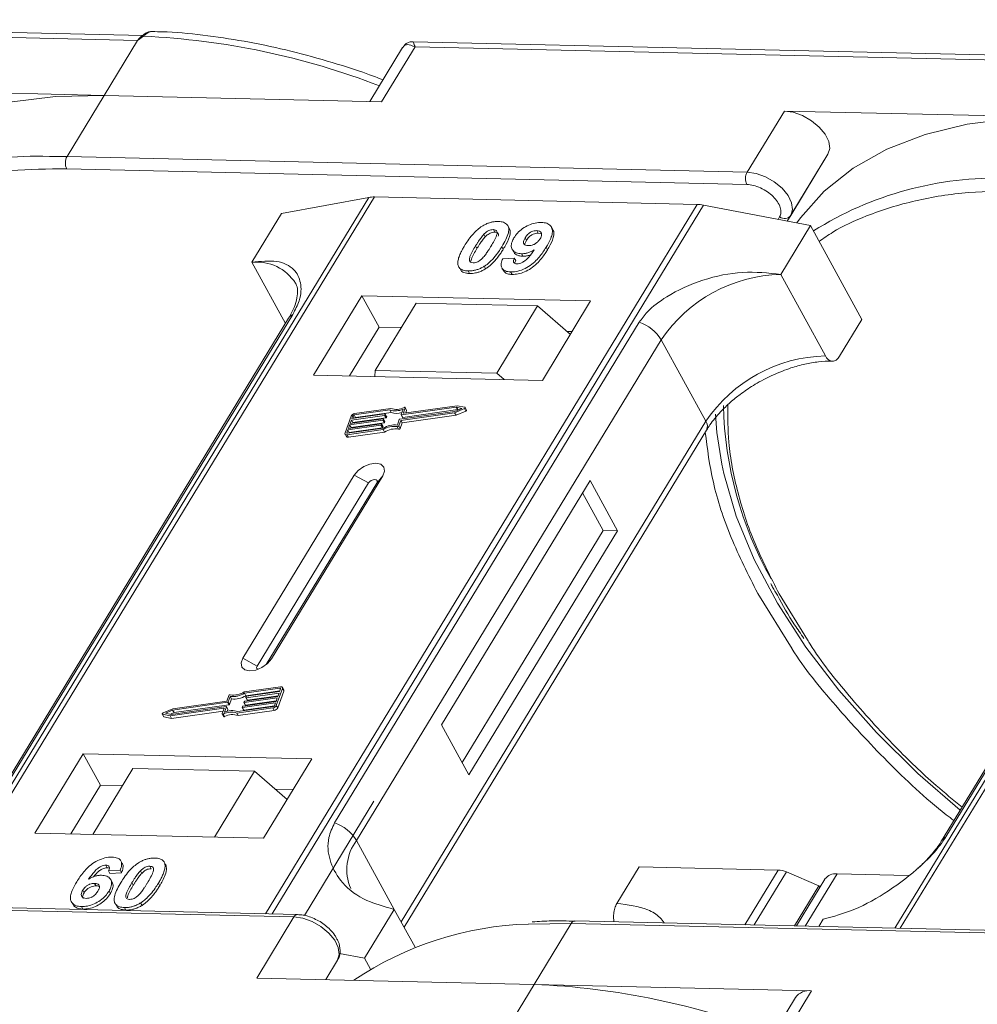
# Model space of a CAD drawing. Header units: millimetres. Extents: x -855 to 619, y 109 to 1142.
# Tile 58 of 74: x 212 to 261, y 923 to 972. Entities that reach past the tile are written whole.
import ezdxf

# ---------------------------------------------------------------- set-up
doc = ezdxf.new("R2010")
doc.units = ezdxf.units.MM

msp = doc.modelspace()

# ---------------------------------------------------------------- linework, layer by layer
at = {"color": 7, "linetype": 'Continuous', "lineweight": 15}
for p, q in [((218.604, 971.456), (184.067, 972.249)), ((184.164, 971.989), (218.347, 971.204)), ((218.347, 971.204), (216.667, 968.442)), ((218.646, 971.415), (218.347, 971.204)), ((266.73, 970.352), (232.194, 971.144)), ((231.665, 970.847), (230.015, 968.136)), ((230.61, 968.122), (232.291, 970.884)), ((232.291, 970.884), (266.474, 970.1)), ((216.667, 968.442), (202.723, 968.762)), ((214.799, 965.373), (216.667, 968.442)), ((216.667, 968.442), (230.61, 968.122)), ((250.85, 967.658), (248.982, 964.589)), ((264.793, 967.338), (250.85, 967.658)), ((214.799, 965.373), (213.912, 965.379)), ((248.982, 964.589), (214.799, 965.373)), ((253.043, 965.482), (251, 962.124)), ((251.176, 962.413), (253.043, 965.482)), ((214.785, 964.751), (248.968, 963.967)), ((229.963, 963.317), (208.283, 927.687)), ((208.552, 927.681), (230.249, 963.338)), ((225.586, 962.511), (229.963, 963.317)), ((230.249, 963.338), (246.465, 962.966)), ((246.465, 962.966), (224.769, 927.309)), ((225.102, 927.301), (246.782, 962.931)), ((246.782, 962.931), (252.163, 961.902)), ((225.586, 962.511), (224.092, 960.056)), ((250.613, 962.335), (250.538, 962.212)), ((251, 962.124), (251.176, 962.413)), ((278.09, 962.213), (256.41, 926.583)), ((256.679, 926.577), (278.375, 962.234)), ((236.225, 961.698), (236.294, 961.572)), ((237.022, 961.768), (236.953, 961.894)), ((238.479, 961.522), (238.41, 961.648)), ((239.21, 961.703), (239.141, 961.829)), ((250.669, 959.446), (252.163, 961.902)), ((252.163, 961.902), (254.75, 957.174)), ((235.753, 961.464), (235.822, 961.338)), ((237.825, 961.289), (237.894, 961.162)), ((238.479, 961.522), (238.606, 961.496)), ((235.331, 960.874), (235.4, 960.747)), ((236.723, 960.712), (236.654, 960.838)), ((237.17, 960.709), (237.239, 960.583)), ((238.946, 960.683), (238.877, 960.809)), ((236.695, 960.23), (237.279, 960.269)), ((237.279, 960.269), (237.348, 960.143)), ((237.636, 960.485), (237.705, 960.358)), ((224.092, 960.056), (225.774, 956.981)), ((234.536, 959.757), (234.605, 959.631)), ((235.767, 959.855), (235.836, 959.729)), ((236.659, 959.765), (236.728, 959.638)), ((234.961, 959.62), (235.03, 959.494)), ((237.094, 959.571), (237.163, 959.445)), ((252.911, 955.349), (250.669, 959.446)), ((229.623, 958.374), (227.195, 954.384)), ((241.116, 958.11), (229.623, 958.374)), ((229.623, 958.374), (230.485, 956.798)), ((232.345, 958), (230.291, 954.624)), ((238.451, 957.86), (232.345, 958)), ((236.397, 954.484), (238.451, 957.86)), ((238.451, 957.86), (240.095, 956.433)), ((238.688, 954.12), (241.116, 958.11)), ((225.938, 957.251), (210.625, 932.085)), ((210.839, 932.272), (226.152, 957.438)), ((253.629, 955.332), (254.75, 957.174)), ((243.556, 957.038), (228.244, 931.873)), ((230.485, 956.798), (228.991, 954.343)), ((231.598, 956.772), (230.485, 956.798)), ((240.182, 956.575), (239.924, 956.581)), ((258.966, 931.168), (274.279, 956.333)), ((229.351, 930.996), (244.664, 956.161)), ((246.906, 952.064), (244.664, 956.161)), ((274.065, 956.147), (258.752, 930.981)), ((227.195, 954.384), (238.688, 954.12)), ((230.291, 954.624), (230.268, 954.313)), ((236.397, 954.484), (230.291, 954.624)), ((236.765, 954.164), (236.397, 954.484)), ((231.069, 952.71), (229.253, 952.452)), ((234.364, 952.774), (231.605, 952.382)), ((231.706, 952.48), (231.798, 952.737)), ((234.409, 952.847), (231.722, 952.466)), ((231.866, 952.629), (231.797, 952.755)), ((231.798, 952.737), (231.867, 952.611)), ((234.281, 952.493), (234.773, 952.7)), ((234.288, 952.561), (234.65, 952.713)), ((234.65, 952.713), (234.364, 952.774)), ((234.433, 952.648), (234.364, 952.774)), ((234.796, 952.765), (234.409, 952.847)), ((234.773, 952.7), (234.842, 952.574)), ((234.881, 952.629), (234.812, 952.755)), ((229.077, 952.326), (228.772, 951.475)), ((230.753, 952.362), (229.092, 952.126)), ((229.118, 952.197), (230.778, 952.433)), ((229.169, 952.339), (229.118, 952.197)), ((229.161, 952), (230.822, 952.236)), ((229.237, 952.214), (229.169, 952.339)), ((231.015, 952.635), (229.227, 952.381)), ((229.227, 952.381), (229.296, 952.255)), ((229.296, 952.255), (231.084, 952.509)), ((230.822, 952.236), (230.753, 952.362)), ((230.795, 952.418), (230.782, 952.383)), ((230.851, 952.257), (230.782, 952.383)), ((230.863, 952.301), (230.795, 952.428)), ((230.864, 952.292), (230.795, 952.418)), ((230.851, 952.257), (230.864, 952.292)), ((231.084, 952.509), (231.015, 952.635)), ((231.529, 952.169), (234.288, 952.561)), ((231.572, 952.108), (234.281, 952.493)), ((231.588, 952.396), (231.687, 952.671)), ((231.589, 952.387), (231.658, 952.261)), ((231.674, 952.256), (231.605, 952.382)), ((231.641, 951.982), (234.35, 952.367)), ((231.674, 952.256), (234.433, 952.648)), ((231.713, 952.466), (231.706, 952.48)), ((231.82, 952.48), (231.867, 952.611)), ((234.35, 952.367), (234.281, 952.493)), ((234.35, 952.367), (234.842, 952.574)), ((234.433, 952.648), (234.474, 952.639)), ((228.896, 951.459), (230.684, 951.713)), ((230.574, 951.865), (228.914, 951.63)), ((228.94, 951.701), (230.6, 951.936)), ((229.003, 951.878), (228.94, 951.701)), ((228.983, 951.504), (230.643, 951.739)), ((230.664, 952.114), (229.003, 951.878)), ((229.072, 951.752), (229.003, 951.878)), ((229.029, 951.949), (230.689, 952.185)), ((229.092, 952.126), (229.029, 951.949)), ((229.06, 951.718), (229.072, 951.752)), ((229.072, 951.752), (230.733, 951.988)), ((229.161, 952), (229.092, 952.126)), ((229.149, 951.966), (229.161, 952)), ((230.643, 951.739), (230.574, 951.865)), ((230.616, 951.922), (230.604, 951.886)), ((230.673, 951.76), (230.604, 951.886)), ((230.685, 951.805), (230.616, 951.931)), ((230.616, 951.922), (230.685, 951.796)), ((230.733, 951.988), (230.664, 952.114)), ((230.673, 951.76), (230.685, 951.796)), ((230.706, 952.17), (230.693, 952.135)), ((230.762, 952.009), (230.693, 952.135)), ((230.774, 952.053), (230.705, 952.179)), ((230.775, 952.044), (230.706, 952.17)), ((230.762, 952.009), (230.775, 952.044)), ((231.396, 951.792), (231.465, 951.666)), ((231.401, 951.874), (231.499, 952.148)), ((231.473, 951.834), (231.572, 952.108)), ((231.542, 951.708), (231.473, 951.834)), ((231.542, 951.708), (231.641, 951.982)), ((231.641, 951.982), (231.572, 952.108)), ((246.906, 952.064), (231.593, 926.898)), ((228.773, 951.42), (228.842, 951.294)), ((228.914, 951.63), (228.863, 951.488)), ((228.863, 951.488), (228.879, 951.459)), ((228.871, 951.388), (230.687, 951.646)), ((228.94, 951.262), (228.871, 951.388)), ((228.983, 951.504), (228.914, 951.63)), ((228.94, 951.262), (230.756, 951.52)), ((228.971, 951.469), (228.983, 951.504)), ((230.756, 951.52), (230.687, 951.646)), ((231.736, 926.637), (246.94, 951.623)), ((229.235, 949.358), (223.633, 940.151)), ((225.07, 940.118), (230.672, 949.325)), ((229.235, 949.358), (229.956, 948.968)), ((230.672, 949.325), (230.365, 948.959)), ((229.956, 948.968), (224.354, 939.761)), ((224.813, 939.834), (230.365, 948.959)), ((241.088, 949.086), (233.618, 936.81)), ((242.467, 946.564), (241.088, 949.086)), ((241.749, 946.581), (240.714, 948.472)), ((234.653, 934.919), (241.749, 946.581)), ((234.997, 934.288), (242.467, 946.564)), ((242.467, 946.564), (241.749, 946.581)), ((249.511, 943.413), (251.238, 940.625)), ((252.01, 941.079), (250.588, 943.388)), ((224.354, 939.761), (223.633, 940.151)), ((225.07, 940.118), (224.881, 939.893)), ((225.526, 938.718), (223.709, 938.46)), ((225.501, 938.647), (223.713, 938.393)), ((223.782, 938.267), (223.713, 938.393)), ((223.782, 938.267), (225.495, 938.51)), ((225.457, 938.405), (223.797, 938.169)), ((223.822, 938.24), (225.483, 938.476)), ((225.319, 937.78), (225.625, 938.631)), ((225.388, 937.654), (225.694, 938.505)), ((225.393, 938.228), (225.457, 938.405)), ((225.483, 938.476), (225.534, 938.618)), ((225.527, 938.599), (225.501, 938.647)), ((225.693, 938.56), (225.624, 938.686)), ((225.625, 938.631), (225.694, 938.505)), ((222.868, 937.937), (220.109, 937.545)), ((222.825, 937.998), (220.116, 937.613)), ((222.924, 938.272), (222.825, 937.998)), ((222.937, 937.81), (222.868, 937.937)), ((222.996, 938.232), (222.897, 937.958)), ((222.966, 937.831), (222.897, 937.958)), ((222.966, 937.831), (223.065, 938.106)), ((223.065, 938.106), (222.996, 938.232)), ((225.279, 937.909), (223.619, 937.673)), ((223.644, 937.744), (225.304, 937.98)), ((223.691, 937.936), (223.704, 937.971)), ((223.691, 937.926), (223.76, 937.8)), ((225.368, 938.157), (223.708, 937.921)), ((223.777, 937.795), (223.708, 937.921)), ((223.733, 937.992), (225.393, 938.228)), ((223.777, 937.795), (225.317, 938.014)), ((223.78, 938.184), (223.793, 938.219)), ((223.781, 938.175), (223.85, 938.049)), ((223.866, 938.043), (223.797, 938.169)), ((223.866, 938.043), (225.406, 938.262)), ((225.228, 937.767), (225.279, 937.909)), ((225.304, 937.98), (225.368, 938.157)), ((220.116, 937.613), (219.624, 937.406)), ((220.109, 937.545), (219.747, 937.392)), ((219.747, 937.392), (220.032, 937.332)), ((219.988, 937.258), (222.675, 937.64)), ((219.992, 937.34), (220.178, 937.419)), ((220.032, 937.332), (222.792, 937.724)), ((220.057, 937.132), (222.646, 937.5)), ((220.178, 937.419), (220.109, 937.545)), ((220.178, 937.419), (222.937, 937.81)), ((222.691, 937.625), (222.599, 937.369)), ((222.688, 937.616), (222.675, 937.64)), ((222.808, 937.709), (222.71, 937.435)), ((222.877, 937.592), (222.808, 937.718)), ((222.877, 937.583), (222.808, 937.709)), ((222.84, 937.478), (222.877, 937.583)), ((223.327, 937.396), (225.144, 937.654)), ((223.396, 937.27), (223.327, 937.396)), ((223.381, 937.471), (225.169, 937.725)), ((223.396, 937.27), (225.213, 937.528)), ((223.602, 937.687), (223.615, 937.723)), ((223.602, 937.678), (223.671, 937.552)), ((223.688, 937.547), (223.619, 937.673)), ((223.688, 937.547), (225.227, 937.765)), ((225.144, 937.654), (225.213, 937.528)), ((225.388, 937.654), (225.319, 937.78)), ((219.585, 937.351), (219.654, 937.225)), ((219.6, 937.341), (219.988, 937.258)), ((219.669, 937.215), (219.6, 937.341)), ((219.669, 937.215), (220.057, 937.132)), ((220.057, 937.132), (219.988, 937.258)), ((222.599, 937.35), (222.668, 937.224)), ((222.722, 937.22), (222.653, 937.346)), ((233.618, 936.81), (234.997, 934.288)), ((215.617, 935.356), (213.189, 931.367)), ((227.11, 935.092), (215.617, 935.356)), ((215.617, 935.356), (216.479, 933.78)), ((224.682, 931.103), (227.11, 935.092)), ((218.115, 934.614), (216.099, 931.3)), ((218.115, 934.614), (224.221, 934.474)), ((222.204, 931.16), (224.221, 934.474)), ((224.221, 934.474), (225.865, 933.047)), ((216.479, 933.78), (214.985, 931.325)), ((217.592, 933.755), (216.479, 933.78)), ((226.176, 933.558), (225.252, 933.579)), ((230.224, 932.967), (226.731, 927.227)), ((213.189, 931.367), (224.682, 931.103)), ((229.351, 930.996), (231.248, 927.529)), ((217.576, 929.838), (217.507, 929.964)), ((219.638, 929.96), (219.632, 929.971)), ((216.754, 929.75), (216.823, 929.623)), ((217.472, 929.498), (216.888, 929.459)), ((216.888, 929.459), (216.957, 929.333)), ((217.472, 929.498), (217.541, 929.372)), ((218.555, 929.339), (218.486, 929.465)), ((218.958, 929.699), (219.027, 929.573)), ((219.71, 929.841), (219.779, 929.715)), ((242.433, 927.827), (243.554, 929.669)), ((243.554, 929.669), (250.538, 929.508)), ((250.538, 929.508), (248.863, 926.756)), ((216.957, 929.333), (217.541, 929.372)), ((217.067, 928.891), (216.998, 929.017)), ((250.957, 929.41), (249.335, 926.745)), ((250.957, 929.41), (252.587, 928.714)), ((252.889, 929.056), (251.453, 926.697)), ((251.9, 926.686), (253.5, 929.316)), ((257.076, 929.234), (253.5, 929.316)), ((215.59, 928.493), (215.659, 928.367)), ((216.189, 928.837), (216.258, 928.711)), ((216.91, 928.451), (216.979, 928.325)), ((218.063, 928.873), (218.132, 928.747)), ((219.389, 928.842), (219.458, 928.716)), ((251.361, 926.699), (252.587, 928.714)), ((252.632, 928.633), (252.587, 928.714)), ((226.382, 927.272), (192.199, 928.056)), ((192.017, 927.932), (226.2, 927.147)), ((215.025, 927.901), (215.094, 927.775)), ((215.519, 927.671), (215.588, 927.545)), ((217.212, 927.835), (217.281, 927.709)), ((217.694, 927.622), (217.762, 927.495)), ((218.5, 927.856), (218.569, 927.73)), ((231.248, 927.529), (229.754, 925.074)), ((231.248, 927.529), (232.29, 925.624)), ((226.2, 927.147), (224.332, 924.078)), ((252.576, 926.671), (252.797, 927.035)), ((237.984, 926.789), (240.143, 926.827)), ((238.276, 923.758), (240.143, 926.827)), ((240.143, 926.827), (274.326, 926.043)), ((274.509, 926.168), (240.326, 926.952)), ((228.491, 925.315), (229.754, 925.074)), ((229.754, 925.074), (230.053, 924.527)), ((228.393, 924.972), (227.801, 923.999)), ((227.801, 923.999), (228.393, 924.972)), ((224.332, 924.078), (238.276, 923.758)), ((238.276, 923.758), (236.595, 920.996)), ((252.219, 923.438), (238.276, 923.758)), ((251.406, 923.093), (249.537, 920.022)), ((250.539, 920.676), (252.219, 923.438))]:
    msp.add_line(p, q, dxfattribs=at)
at = {"color": 7, "linetype": 'Continuous', "lineweight": 15, "flags": 128}
for points in [[(218.646, 971.415), (218.63, 971.425), (218.615, 971.433), (218.602, 971.438), (218.59, 971.44), (218.581, 971.439), (218.574, 971.435), (218.569, 971.429), (218.566, 971.42)], [(216.667, 968.442), (214.215, 968.384), (211.916, 968.096), (209.796, 967.579), (207.878, 966.841), (206.183, 965.889), (204.729, 964.734), (203.533, 963.387), (203.353, 963.137)], [(253.043, 965.482), (253.132, 965.774), (253.083, 966.119), (252.902, 966.488), (252.603, 966.849), (252.212, 967.171), (251.764, 967.427), (251.297, 967.594), (250.85, 967.658)], [(264.793, 967.338), (262.341, 967.28), (260.043, 966.991), (257.923, 966.475), (256.005, 965.737), (254.31, 964.785), (252.856, 963.629), (251.659, 962.283), (251.48, 962.032)], [(251.176, 962.413), (251.264, 962.705), (251.216, 963.05), (251.034, 963.419), (250.735, 963.78), (250.345, 964.102), (249.897, 964.358), (249.429, 964.525), (248.982, 964.589)], [(231.744, 952.76), (231.756, 952.764), (231.767, 952.766), (231.778, 952.766), (231.787, 952.764), (231.794, 952.76), (231.798, 952.753), (231.799, 952.746), (231.798, 952.737)], [(234.796, 952.765), (234.806, 952.761), (234.812, 952.755), (234.814, 952.746), (234.812, 952.736), (234.807, 952.726), (234.798, 952.716), (234.786, 952.707), (234.773, 952.7)], [(230.778, 952.433), (230.783, 952.433), (230.786, 952.433), (230.79, 952.432), (230.793, 952.43), (230.794, 952.428), (230.795, 952.425), (230.796, 952.422), (230.795, 952.418)], [(231.605, 952.382), (231.601, 952.382), (231.597, 952.382), (231.593, 952.383), (231.591, 952.385), (231.589, 952.387), (231.588, 952.39), (231.588, 952.393), (231.588, 952.396)], [(231.722, 952.466), (231.718, 952.466), (231.714, 952.466), (231.71, 952.467), (231.708, 952.469), (231.706, 952.471), (231.705, 952.474), (231.705, 952.477), (231.706, 952.48)], [(234.842, 952.574), (234.855, 952.581), (234.867, 952.59), (234.876, 952.6), (234.881, 952.61), (234.883, 952.62), (234.881, 952.629)], [(247.704, 949.913), (247.461, 951.505), (247.397, 952.427)], [(230.6, 951.936), (230.604, 951.937), (230.608, 951.936), (230.612, 951.935), (230.614, 951.933), (230.616, 951.931), (230.617, 951.928), (230.617, 951.925), (230.616, 951.922)], [(230.689, 952.185), (230.693, 952.185), (230.697, 952.185), (230.701, 952.183), (230.703, 952.182), (230.705, 952.179), (230.706, 952.177), (230.706, 952.174), (230.706, 952.17)], [(228.871, 951.388), (228.845, 951.386), (228.821, 951.389), (228.801, 951.395), (228.785, 951.405), (228.773, 951.419), (228.767, 951.436), (228.767, 951.454), (228.772, 951.475)], [(228.863, 951.488), (228.862, 951.481), (228.862, 951.475), (228.864, 951.469), (228.868, 951.465), (228.873, 951.461), (228.88, 951.459), (228.888, 951.458), (228.896, 951.459)], [(230.672, 949.325), (230.76, 949.561), (230.726, 949.764), (230.574, 949.902), (230.327, 949.955), (230.024, 949.915), (229.71, 949.787), (229.433, 949.592), (229.235, 949.358)], [(259.683, 932.512), (257.557, 934.363), (255.475, 936.416), (253.593, 938.541), (251.932, 940.715), (250.51, 942.914), (249.34, 945.116), (248.437, 947.297), (247.808, 949.434), (247.704, 949.913)], [(230.365, 948.959), (230.39, 949.026), (230.381, 949.084), (230.337, 949.123), (230.267, 949.138), (230.181, 949.127), (230.091, 949.09), (230.012, 949.035), (229.956, 948.968)], [(223.633, 940.151), (223.545, 939.915), (223.579, 939.712), (223.731, 939.574), (223.978, 939.521), (224.281, 939.561), (224.595, 939.689), (224.872, 939.885), (225.07, 940.118)], [(224.354, 939.761), (224.329, 939.694), (224.338, 939.636), (224.382, 939.597), (224.386, 939.595)], [(225.534, 938.618), (225.535, 938.625), (225.535, 938.631), (225.533, 938.637), (225.529, 938.641), (225.524, 938.645), (225.517, 938.647), (225.509, 938.647), (225.501, 938.647)], [(225.526, 938.718), (225.552, 938.72), (225.576, 938.717), (225.596, 938.711), (225.612, 938.7), (225.623, 938.687), (225.629, 938.67), (225.63, 938.651), (225.625, 938.631)], [(223.708, 937.921), (223.703, 937.921), (223.699, 937.921), (223.696, 937.922), (223.693, 937.924), (223.691, 937.926), (223.69, 937.929), (223.69, 937.932), (223.691, 937.936)], [(223.797, 938.169), (223.793, 938.169), (223.789, 938.169), (223.785, 938.171), (223.783, 938.172), (223.781, 938.175), (223.78, 938.177), (223.78, 938.18), (223.78, 938.184)], [(219.6, 937.341), (219.591, 937.344), (219.585, 937.351), (219.583, 937.359), (219.584, 937.369), (219.59, 937.38), (219.599, 937.39), (219.611, 937.399), (219.624, 937.406)], [(222.653, 937.346), (222.641, 937.342), (222.629, 937.339), (222.619, 937.339), (222.61, 937.342), (222.603, 937.346), (222.599, 937.352), (222.597, 937.36), (222.599, 937.369)], [(222.675, 937.64), (222.679, 937.64), (222.683, 937.64), (222.686, 937.639), (222.689, 937.637), (222.691, 937.635), (222.692, 937.632), (222.692, 937.629), (222.691, 937.625)], [(222.792, 937.724), (222.796, 937.724), (222.8, 937.724), (222.803, 937.723), (222.806, 937.721), (222.808, 937.719), (222.809, 937.716), (222.809, 937.713), (222.808, 937.709)], [(223.619, 937.673), (223.614, 937.673), (223.61, 937.673), (223.607, 937.674), (223.604, 937.676), (223.602, 937.678), (223.601, 937.681), (223.601, 937.684), (223.602, 937.687)], [(222.668, 937.224), (222.672, 937.22), (222.679, 937.216), (222.688, 937.213), (222.698, 937.213), (222.71, 937.216), (222.722, 937.22)], [(226.2, 927.147), (226.646, 927.083), (227.114, 926.916), (227.562, 926.661), (227.953, 926.339), (228.252, 925.977), (228.433, 925.608), (228.482, 925.263), (228.393, 924.972)]]:
    msp.add_lwpolyline(points, dxfattribs=at)
at = {"color": 7, "linetype": 'Continuous', "lineweight": 15}
for centre, radius, start, end in [((216.951, 933.847), 37.606, 68.8867, 87.4164), ((213.364, 948.202), 17.186, 88.173, 122.2769), ((215.392, 965.048), 0.676, 151.2883, 206.0774), ((249.575, 964.264), 0.676, 151.2883, 206.0774), ((261.49, 947.098), 17.186, 88.173, 122.2769), ((230.209, 961.935), 1.404, 88.3644, 100.0749), ((246.414, 961.043), 1.923, 78.9596, 88.4511), ((250.854, 962.661), 0.406, 233.4992, 322.3259), ((224.332, 957.749), 2.32, 32.7281, 95.9449), ((250.837, 952.009), 7.439, 91.2925, 146.0732), ((226.35, 956.994), 0.486, 114.0472, 148.0355), ((242.914, 955.089), 2.052, 31.4947, 71.765), ((253.079, 947.912), 7.439, 91.2925, 146.0732), ((231.351, 953.479), 0.819, 249.8549, 298.6145), ((266.608, 953.342), 18.828, 181.473, 209.2705), ((229.282, 952.225), 0.229, 97.4207, 153.8527), ((229.237, 952.305), 0.0762, 97.4207, 153.8527), ((229.307, 952.179), 0.0769, 97.5763, 152.4403), ((230.748, 952.4), 0.0381, 277.4207, 333.8527), ((230.817, 952.274), 0.0381, 277.4207, 333.8527), ((230.854, 952.297), 0.011, 336.9348, 26.0002), ((231.306, 953.494), 0.907, 251.2927, 294.8085), ((231.366, 953.311), 0.85, 250.6487, 287.8017), ((231.67, 952.27), 0.0149, 216.6597, 287.1115), ((231.847, 952.62), 0.0214, 336.1246, 26.8104), ((230.569, 951.903), 0.0381, 277.4207, 333.8527), ((230.638, 951.777), 0.0381, 277.4207, 333.8527), ((230.659, 952.151), 0.0381, 277.4207, 333.8527), ((231.287, 950.706), 1.173, 84.4424, 120.9301), ((230.675, 951.8), 0.011, 336.9348, 26.0002), ((231.23, 950.809), 0.998, 80.3986, 122.9491), ((230.728, 952.025), 0.0381, 277.4207, 333.8527), ((230.764, 952.048), 0.011, 336.9348, 26.0002), ((231.407, 951.865), 0.0736, 261.7629, 334.647), ((231.476, 951.739), 0.0736, 261.7629, 334.647), ((231.533, 952.131), 0.0381, 97.4207, 153.8527), ((246.564, 951.816), 0.422, 332.7392, 35.9387), ((228.913, 951.347), 0.0892, 216.6597, 287.1115), ((231.299, 950.683), 0.998, 80.3986, 122.9491), ((223.11, 939.399), 1.173, 264.4424, 300.9301), ((223.167, 939.297), 0.998, 260.3986, 302.9491), ((225.633, 938.531), 0.0661, 336.9348, 26.0002), ((222.863, 937.974), 0.0381, 277.4207, 333.8527), ((222.99, 938.241), 0.0736, 81.7629, 154.647), ((223.179, 939.273), 1.173, 264.4424, 300.9301), ((223.738, 937.954), 0.0381, 97.4207, 153.8527), ((223.827, 938.203), 0.0381, 97.4207, 153.8527), ((223.861, 938.058), 0.0149, 216.6597, 287.1115), ((223.045, 936.627), 0.819, 69.8549, 118.6145), ((223.09, 936.612), 0.907, 71.2927, 114.8085), ((222.867, 937.588), 0.011, 336.9348, 26.0002), ((222.932, 937.848), 0.0381, 277.4207, 333.8527), ((223.649, 937.706), 0.0381, 97.4207, 153.8527), ((223.683, 937.561), 0.0149, 216.6597, 287.1115), ((223.772, 937.809), 0.0149, 216.6597, 287.1115), ((225.114, 937.88), 0.229, 277.4207, 333.8527), ((225.159, 937.8), 0.0762, 277.4207, 333.8527), ((225.183, 937.754), 0.229, 277.4207, 333.8527), ((219.672, 937.236), 0.0212, 210.2186, 262.8226), ((223.114, 936.501), 0.819, 69.8549, 118.6145), ((227.601, 929.923), 2.052, 31.4947, 71.765), ((231.297, 929.532), 2.434, 143.0587, 202.974), ((259.164, 930.724), 0.486, 114.0436, 148.1804), ((250.488, 928.355), 1.154, 66.0507, 87.522), ((253.419, 928.657), 0.664, 83.0653, 142.99), ((226.392, 927.062), 0.21, 92.0598, 156.0028), ((238.452, 910.324), 16.472, 91.6287, 124.0831), ((240.343, 926.731), 0.221, 94.3757, 154.3004), ((236.699, 885.902), 37.889, 68.9709, 87.6149), ((252.103, 922.581), 0.865, 82.2958, 143.7595)]:
    msp.add_arc(centre, radius, start, end, dxfattribs=at)
for points, knots in [([(219.062, 971.658), (219.018, 971.655), (218.923, 971.649), (218.754, 971.575), (218.643, 971.489), (218.574, 971.435)], [0, 0, 0, 0, 0.249637, 0.538323, 1, 1, 1, 1]), ([(219.103, 971.658), (219.098, 971.659), (219.059, 971.671), (218.978, 971.648), (218.864, 971.599), (218.755, 971.517), (218.68, 971.447), (218.646, 971.415)], [0, 0, 0, 0, 0.0330436, 0.2854264, 0.5318753, 0.785768, 1, 1, 1, 1]), ([(230.679, 969.227), (230.424, 969.324), (229.489, 969.681), (227.855, 970.193), (225.779, 970.753), (223.687, 971.191), (221.611, 971.489), (220.075, 971.642), (219.26, 971.647), (219.102, 971.648)], [0, 0, 0, 0, 0.0642572, 0.235538, 0.4114542, 0.5906981, 0.772379, 0.9558843, 1, 1, 1, 1]), ([(218.581, 971.439), (218.568, 971.429), (218.542, 971.411), (218.517, 971.392), (218.504, 971.382)], [0, 0, 0, 0, 0.518796, 1, 1, 1, 1]), ([(232.192, 971.144), (232.128, 971.141), (232.018, 971.134), (231.834, 971.049), (231.75, 970.953), (231.704, 970.9)], [0, 0, 0, 0, 0.389383, 0.666862, 1, 1, 1, 1]), ([(232.193, 971.138), (232.193, 971.14), (232.192, 971.164), (232.215, 971.081), (232.266, 970.95), (232.291, 970.884)], [0, 0, 0, 0, 0.044603, 0.521109, 1, 1, 1, 1]), ([(232.291, 970.884), (232.151, 970.941), (231.935, 971.028), (231.74, 970.961), (231.669, 970.847), (231.637, 970.796)], [0, 0, 0, 0, 0.498413, 0.772928, 1, 1, 1, 1]), ([(204.474, 962.206), (204.697, 962.364), (205.406, 962.869), (206.994, 963.593), (209.251, 964.298), (211.914, 964.727), (213.838, 964.743), (214.785, 964.751)], [0, 0, 0, 0, 0.088375, 0.281114, 0.527622, 0.767417, 1, 1, 1, 1]), ([(248.968, 963.967), (249.076, 963.957), (249.296, 963.936), (249.657, 963.804), (250, 963.609), (250.294, 963.365), (250.521, 963.092), (250.659, 962.81), (250.701, 962.542), (250.642, 962.403), (250.613, 962.335)], [0, 0, 0, 0, 0.1222496, 0.25, 0.3777504, 0.5, 0.6222496, 0.75, 0.8777504, 1, 1, 1, 1]), ([(252.601, 961.102), (252.824, 961.26), (253.533, 961.765), (255.121, 962.488), (257.377, 963.194), (260.041, 963.623), (261.965, 963.639), (262.912, 963.647)], [0, 0, 0, 0, 0.088375, 0.281114, 0.527622, 0.767417, 1, 1, 1, 1]), ([(235.667, 961.873), (235.718, 961.903), (235.82, 961.964), (235.985, 962.032), (236.151, 962.08), (236.287, 962.1), (236.394, 962.107), (236.447, 962.107), (236.474, 962.107)], [0, 0, 0, 0, 0.193776, 0.3936, 0.587864, 0.788908, 0.894169, 1, 1, 1, 1]), ([(236.474, 962.107), (236.567, 962.099), (236.755, 962.082), (236.934, 961.954), (237.019, 961.769), (236.976, 961.397), (236.791, 961.075), (236.654, 960.838)], [0, 0, 0, 0, 0.147566, 0.296688, 0.431278, 0.580404, 1, 1, 1, 1]), ([(234.778, 960.886), (234.83, 960.968), (234.947, 961.154), (235.196, 961.478), (235.455, 961.735), (235.646, 961.859), (235.667, 961.873)], [0, 0, 0, 0, 0.236731, 0.537555, 0.949668, 1, 1, 1, 1]), ([(235.753, 961.464), (235.796, 961.506), (235.865, 961.575), (235.99, 961.65), (236.103, 961.689), (236.18, 961.697), (236.22, 961.698), (236.225, 961.698)], [0, 0, 0, 0, 0.334804, 0.542561, 0.750382, 0.970721, 1, 1, 1, 1]), ([(236.225, 961.698), (236.263, 961.694), (236.333, 961.686), (236.399, 961.637), (236.425, 961.544), (236.392, 961.374), (236.269, 961.133), (236.16, 960.949), (236.105, 960.856)], [0, 0, 0, 0, 0.104614, 0.188814, 0.273512, 0.444127, 0.719481, 1, 1, 1, 1]), ([(236.723, 960.712), (236.771, 960.794), (236.922, 961.05), (237.066, 961.387), (237.089, 961.665), (237.027, 961.74), (237.01, 961.761)], [0, 0, 0, 0, 0.220552, 0.687786, 0.91457, 1, 1, 1, 1]), ([(237.257, 961.277), (237.313, 961.36), (237.425, 961.525), (237.687, 961.755), (237.999, 961.933), (238.337, 962.046), (238.542, 962.053), (238.648, 962.057)], [0, 0, 0, 0, 0.197927, 0.397728, 0.597413, 0.790584, 1, 1, 1, 1]), ([(237.825, 961.289), (237.86, 961.342), (237.916, 961.426), (238.036, 961.535), (238.155, 961.599), (238.285, 961.642), (238.365, 961.646), (238.41, 961.648)], [0, 0, 0, 0, 0.2913202, 0.4655393, 0.6416315, 0.798664, 1, 1, 1, 1]), ([(238.41, 961.648), (238.456, 961.642), (238.549, 961.631), (238.631, 961.556), (238.664, 961.457), (238.637, 961.344), (238.596, 961.27), (238.577, 961.236)], [0, 0, 0, 0, 0.207955, 0.420406, 0.62732, 0.827707, 1, 1, 1, 1]), ([(238.648, 962.057), (238.741, 962.048), (238.929, 962.031), (239.112, 961.901), (239.207, 961.709), (239.18, 961.376), (239.029, 961.063), (238.899, 960.845), (238.877, 960.809)], [0, 0, 0, 0, 0.148288, 0.297745, 0.443713, 0.607791, 0.934708, 1, 1, 1, 1]), ([(238.946, 960.683), (238.994, 960.765), (239.139, 961.012), (239.267, 961.346), (239.275, 961.609), (239.212, 961.682), (239.199, 961.697)], [0, 0, 0, 0, 0.2271221, 0.6848597, 0.9348975, 1, 1, 1, 1]), ([(235.331, 960.874), (235.356, 960.914), (235.407, 960.996), (235.478, 961.107), (235.546, 961.206), (235.609, 961.292), (235.675, 961.379), (235.727, 961.436), (235.753, 961.464)], [0, 0, 0, 0, 0.205942, 0.411959, 0.558149, 0.704502, 0.851801, 1, 1, 1, 1]), ([(235.4, 960.747), (235.425, 960.788), (235.476, 960.87), (235.547, 960.981), (235.615, 961.08), (235.678, 961.166), (235.744, 961.253), (235.796, 961.31), (235.822, 961.338)], [0, 0, 0, 0, 0.2059417, 0.4119594, 0.558149, 0.7045024, 0.8518015, 1, 1, 1, 1]), ([(235.822, 961.338), (235.865, 961.38), (235.934, 961.448), (236.059, 961.524), (236.172, 961.563), (236.249, 961.571), (236.289, 961.572), (236.294, 961.572)], [0, 0, 0, 0, 0.334804, 0.542561, 0.750382, 0.970721, 1, 1, 1, 1]), ([(236.294, 961.572), (236.332, 961.567), (236.402, 961.56), (236.467, 961.51), (236.491, 961.443), (236.478, 961.389), (236.472, 961.363)], [0, 0, 0, 0, 0.293658, 0.530016, 0.767769, 1, 1, 1, 1]), ([(237.636, 960.485), (237.543, 960.494), (237.357, 960.514), (237.186, 960.653), (237.108, 960.845), (237.141, 961.064), (237.222, 961.213), (237.257, 961.277)], [0, 0, 0, 0, 0.210189, 0.421773, 0.623603, 0.837034, 1, 1, 1, 1]), ([(237.978, 960.892), (237.932, 960.896), (237.845, 960.905), (237.763, 960.965), (237.732, 961.048), (237.753, 961.16), (237.798, 961.24), (237.825, 961.289)], [0, 0, 0, 0, 0.213937, 0.398075, 0.583091, 0.751666, 1, 1, 1, 1]), ([(237.811, 960.941), (237.814, 960.967), (237.821, 961.037), (237.865, 961.114), (237.894, 961.162)], [0, 0, 0, 0, 0.366323, 1, 1, 1, 1]), ([(237.894, 961.162), (237.929, 961.216), (237.985, 961.3), (238.105, 961.409), (238.224, 961.473), (238.354, 961.516), (238.434, 961.52), (238.479, 961.522)], [0, 0, 0, 0, 0.29132, 0.465539, 0.641632, 0.798664, 1, 1, 1, 1]), ([(238.577, 961.236), (238.544, 961.187), (238.489, 961.106), (238.364, 961.004), (238.236, 960.938), (238.101, 960.895), (238.019, 960.893), (237.978, 960.892)], [0, 0, 0, 0, 0.2673945, 0.4472142, 0.6271221, 0.8130653, 1, 1, 1, 1]), ([(234.457, 959.888), (234.449, 959.922), (234.433, 959.99), (234.444, 960.137), (234.493, 960.328), (234.584, 960.535), (234.681, 960.722), (234.746, 960.832), (234.778, 960.886)], [0, 0, 0, 0, 0.1184406, 0.2393457, 0.4595932, 0.6849248, 0.8422399, 1, 1, 1, 1]), ([(235.21, 960.03), (235.164, 960.036), (235.089, 960.046), (235.03, 960.102), (235.012, 960.197), (235.048, 960.367), (235.173, 960.607), (235.278, 960.784), (235.331, 960.874)], [0, 0, 0, 0, 0.1253702, 0.2022903, 0.2791788, 0.4647576, 0.7305818, 1, 1, 1, 1]), ([(235.102, 960.115), (235.107, 960.149), (235.121, 960.265), (235.245, 960.482), (235.348, 960.658), (235.4, 960.747)], [0, 0, 0, 0, 0.166989, 0.580698, 1, 1, 1, 1]), ([(236.105, 960.856), (236.079, 960.815), (236.029, 960.733), (235.957, 960.622), (235.889, 960.523), (235.826, 960.436), (235.759, 960.348), (235.707, 960.292), (235.681, 960.263)], [0, 0, 0, 0, 0.20527, 0.410616, 0.55715, 0.703844, 0.851471, 1, 1, 1, 1]), ([(236.654, 960.838), (236.603, 960.756), (236.486, 960.57), (236.241, 960.253), (235.985, 959.997), (235.795, 959.873), (235.767, 959.855)], [0, 0, 0, 0, 0.237281, 0.538591, 0.932677, 1, 1, 1, 1]), ([(235.836, 959.729), (235.885, 959.761), (235.982, 959.827), (236.145, 959.966), (236.318, 960.145), (236.479, 960.346), (236.613, 960.536), (236.686, 960.653), (236.723, 960.712)], [0, 0, 0, 0, 0.118595, 0.239509, 0.447458, 0.659935, 0.829685, 1, 1, 1, 1]), ([(238.877, 960.809), (238.825, 960.727), (238.669, 960.481), (238.396, 960.141), (238.007, 959.833), (237.645, 959.653), (237.327, 959.575), (237.156, 959.572), (237.094, 959.571)], [0, 0, 0, 0, 0.142337, 0.429127, 0.589943, 0.751205, 0.909895, 1, 1, 1, 1]), ([(237.163, 959.445), (237.263, 959.449), (237.465, 959.457), (237.8, 959.566), (238.13, 959.744), (238.507, 960.059), (238.761, 960.388), (238.908, 960.622), (238.946, 960.683)], [0, 0, 0, 0, 0.14324, 0.28761, 0.430449, 0.591135, 0.89544, 1, 1, 1, 1]), ([(237.413, 959.979), (237.454, 959.981), (237.536, 959.986), (237.682, 960.045), (237.847, 960.147), (238.061, 960.367), (238.191, 960.551), (238.28, 960.678)], [0, 0, 0, 0, 0.112015, 0.224355, 0.367768, 0.565827, 1, 1, 1, 1]), ([(238.28, 960.678), (238.229, 960.649), (238.124, 960.59), (237.986, 960.538), (237.875, 960.508), (237.794, 960.493), (237.714, 960.485), (237.662, 960.485), (237.636, 960.485)], [0, 0, 0, 0, 0.243491, 0.496266, 0.61821, 0.741704, 0.870158, 1, 1, 1, 1]), ([(226.152, 957.438), (226.27, 957.672), (226.572, 958.272), (226.584, 959.067), (226.229, 959.772), (225.414, 960.187), (224.531, 960.1), (224.092, 960.056)], [0, 0, 0, 0, 0.125713, 0.321276, 0.524466, 0.763484, 1, 1, 1, 1]), ([(235.681, 960.263), (235.639, 960.221), (235.57, 960.153), (235.446, 960.078), (235.334, 960.039), (235.256, 960.03), (235.216, 960.03), (235.21, 960.03)], [0, 0, 0, 0, 0.333678, 0.540413, 0.747264, 0.961209, 1, 1, 1, 1]), ([(237.094, 959.571), (237, 959.58), (236.831, 959.597), (236.674, 959.714), (236.604, 959.89), (236.633, 960.074), (236.682, 960.197), (236.695, 960.23)], [0, 0, 0, 0, 0.2427882, 0.4388655, 0.6348012, 0.9009361, 1, 1, 1, 1]), ([(237.279, 960.269), (237.259, 960.22), (237.228, 960.144), (237.239, 960.054), (237.285, 960.005), (237.349, 959.983), (237.396, 959.98), (237.413, 959.979)], [0, 0, 0, 0, 0.3447142, 0.5290593, 0.7142089, 0.8921959, 1, 1, 1, 1]), ([(237.251, 960.589), (237.264, 960.559), (237.306, 960.465), (237.468, 960.379), (237.634, 960.365), (237.705, 960.358)], [0, 0, 0, 0, 0.20752, 0.66568, 1, 1, 1, 1]), ([(237.309, 960.002), (237.311, 960.028), (237.315, 960.073), (237.338, 960.122), (237.348, 960.143)], [0, 0, 0, 0, 0.569737, 1, 1, 1, 1]), ([(237.705, 960.358), (237.754, 960.359), (237.855, 960.362), (237.987, 960.391), (238.065, 960.418), (238.087, 960.426)], [0, 0, 0, 0, 0.409454, 0.83528, 1, 1, 1, 1]), ([(234.961, 959.62), (234.913, 959.623), (234.818, 959.628), (234.692, 959.658), (234.585, 959.709), (234.518, 959.772), (234.477, 959.834), (234.464, 959.87), (234.457, 959.888)], [0, 0, 0, 0, 0.192635, 0.388697, 0.582015, 0.783044, 0.890959, 1, 1, 1, 1]), ([(234.608, 959.634), (234.62, 959.62), (234.656, 959.581), (234.747, 959.538), (234.853, 959.509), (234.95, 959.498), (235.003, 959.495), (235.03, 959.494)], [0, 0, 0, 0, 0.143925, 0.415852, 0.697483, 0.848301, 1, 1, 1, 1]), ([(235.767, 959.855), (235.717, 959.825), (235.614, 959.764), (235.449, 959.695), (235.283, 959.648), (235.147, 959.627), (235.04, 959.62), (234.987, 959.62), (234.961, 959.62)], [0, 0, 0, 0, 0.193769, 0.393564, 0.587886, 0.789131, 0.894283, 1, 1, 1, 1]), ([(235.03, 959.494), (235.078, 959.495), (235.177, 959.495), (235.335, 959.518), (235.501, 959.563), (235.641, 959.62), (235.753, 959.678), (235.809, 959.712), (235.836, 959.729)], [0, 0, 0, 0, 0.193594, 0.390501, 0.584817, 0.78683, 0.892868, 1, 1, 1, 1]), ([(236.732, 959.641), (236.767, 959.593), (236.836, 959.501), (237.01, 959.454), (237.124, 959.447), (237.163, 959.445)], [0, 0, 0, 0, 0.4158523, 0.8021376, 1, 1, 1, 1]), ([(250.669, 959.446), (250.039, 959.515), (248.777, 959.651), (246.731, 959.227), (245.097, 958.478), (244.034, 957.691), (243.686, 957.215), (243.556, 957.038)], [0, 0, 0, 0, 0.249096, 0.498243, 0.745205, 0.90541, 1, 1, 1, 1]), ([(226.276, 959), (226.287, 958.985), (226.356, 958.892), (226.392, 958.688), (226.376, 958.284), (226.242, 957.803), (226.036, 957.431), (225.936, 957.25)], [0, 0, 0, 0, 0.054359, 0.333223, 0.559722, 0.78604, 1, 1, 1, 1]), ([(253.629, 955.332), (253.583, 955.27), (253.492, 955.146), (253.321, 955.071), (253.149, 955.092), (253.007, 955.196), (252.938, 955.305), (252.911, 955.349)], [0, 0, 0, 0, 0.2146939, 0.4293877, 0.6440816, 0.8587754, 1, 1, 1, 1]), ([(249.694, 954.098), (250.045, 954.274), (250.537, 954.52), (251.275, 954.779), (251.889, 954.949), (252.571, 955.059), (253.038, 955.1), (253.246, 955.081), (253.261, 955.08)], [0, 0, 0, 0, 0.288391, 0.40474, 0.594322, 0.785544, 0.984773, 1, 1, 1, 1]), ([(246.955, 951.625), (247.004, 951.71), (247.175, 952.01), (247.582, 952.488), (248.109, 953.001), (248.664, 953.45), (249.19, 953.812), (249.559, 954.021), (249.694, 954.098)], [0, 0, 0, 0, 0.097286, 0.340622, 0.525469, 0.686972, 0.885597, 1, 1, 1, 1]), ([(250.588, 943.388), (250.159, 944.233), (249.288, 945.949), (248.454, 948.509), (248.008, 950.849), (248.009, 952.268), (248.01, 952.889)], [0, 0, 0, 0, 0.255322, 0.518562, 0.789217, 1, 1, 1, 1]), ([(246.873, 951.514), (246.981, 950.682), (247.202, 948.968), (248.09, 946.237), (249.039, 944.351), (249.511, 943.413)], [0, 0, 0, 0, 0.321295, 0.662487, 1, 1, 1, 1]), ([(250.166, 943.916), (250.196, 943.853), (250.289, 943.653), (250.414, 943.452), (250.498, 943.316)], [0, 0, 0, 0, 0.317467, 1, 1, 1, 1]), ([(250.498, 943.316), (250.772, 942.819), (251.17, 942.094), (251.674, 941.377), (251.832, 941.151)], [0, 0, 0, 0, 0.685846, 1, 1, 1, 1]), ([(259.78, 932.67), (259.342, 933.03), (258.162, 933.998), (256.222, 935.864), (254.089, 938.235), (252.634, 940.057), (252.056, 941.004), (252.01, 941.079)], [0, 0, 0, 0, 0.139905, 0.376826, 0.679842, 0.974606, 1, 1, 1, 1]), ([(251.238, 940.625), (251.242, 940.62), (251.839, 939.655), (253.41, 937.736), (255.989, 934.95), (258.029, 933.016), (259.242, 932.093), (259.37, 931.996)], [0, 0, 0, 0, 0.001708, 0.316913, 0.637904, 0.961869, 1, 1, 1, 1]), ([(228.244, 931.873), (228.132, 931.626), (227.847, 930.996), (227.957, 929.979), (228.514, 928.904), (229.605, 927.985), (230.702, 927.68), (231.248, 927.529)], [0, 0, 0, 0, 0.125713, 0.321276, 0.524466, 0.763484, 1, 1, 1, 1]), ([(252.797, 927.035), (253.315, 927.172), (254.352, 927.446), (256.099, 928.416), (257.537, 929.525), (258.502, 930.49), (258.84, 930.984), (258.966, 931.168)], [0, 0, 0, 0, 0.249096, 0.498243, 0.745205, 0.90541, 1, 1, 1, 1]), ([(258.75, 930.98), (258.746, 930.974), (258.652, 930.79), (258.338, 930.388), (257.937, 929.93), (257.643, 929.674), (257.565, 929.606)], [0, 0, 0, 0, 0.014876, 0.423831, 0.846052, 1, 1, 1, 1]), ([(215.29, 928.92), (215.342, 929.002), (215.498, 929.248), (215.771, 929.588), (216.161, 929.895), (216.523, 930.075), (216.84, 930.154), (217.011, 930.156), (217.074, 930.157)], [0, 0, 0, 0, 0.142337, 0.429127, 0.589943, 0.751205, 0.909895, 1, 1, 1, 1]), ([(217.074, 930.157), (217.167, 930.148), (217.337, 930.132), (217.493, 930.014), (217.562, 929.841), (217.535, 929.656), (217.486, 929.534), (217.472, 929.498)], [0, 0, 0, 0, 0.2426908, 0.4390024, 0.635006, 0.8950587, 1, 1, 1, 1]), ([(218.4, 929.874), (218.45, 929.904), (218.553, 929.965), (218.718, 930.033), (218.884, 930.081), (219.02, 930.102), (219.127, 930.108), (219.18, 930.108), (219.207, 930.108)], [0, 0, 0, 0, 0.193776, 0.3936, 0.587864, 0.788908, 0.894169, 1, 1, 1, 1]), ([(219.207, 930.108), (219.254, 930.106), (219.349, 930.101), (219.475, 930.071), (219.583, 930.02), (219.65, 929.957), (219.69, 929.895), (219.703, 929.859), (219.71, 929.841)], [0, 0, 0, 0, 0.192627, 0.388684, 0.582013, 0.783201, 0.891038, 1, 1, 1, 1]), ([(216.754, 929.75), (216.713, 929.747), (216.631, 929.742), (216.484, 929.683), (216.318, 929.58), (216.105, 929.36), (215.976, 929.176), (215.887, 929.05)], [0, 0, 0, 0, 0.112049, 0.22438, 0.370115, 0.570276, 1, 1, 1, 1]), ([(216.133, 929.168), (216.133, 929.168), (216.189, 929.246), (216.292, 929.365), (216.47, 929.511), (216.621, 929.589), (216.743, 929.622), (216.8, 929.623), (216.823, 929.623)], [0, 0, 0, 0, 0.000071, 0.368569, 0.571075, 0.774891, 0.911654, 1, 1, 1, 1]), ([(216.888, 929.459), (216.908, 929.507), (216.94, 929.582), (216.929, 929.672), (216.883, 929.724), (216.818, 929.746), (216.771, 929.748), (216.754, 929.75)], [0, 0, 0, 0, 0.33384, 0.524547, 0.716372, 0.891824, 1, 1, 1, 1]), ([(216.823, 929.623), (216.862, 929.622), (216.905, 929.621), (216.93, 929.601), (216.932, 929.599)], [0, 0, 0, 0, 0.900108, 1, 1, 1, 1]), ([(217.513, 928.89), (217.565, 928.972), (217.682, 929.158), (217.93, 929.481), (218.189, 929.736), (218.379, 929.86), (218.4, 929.874)], [0, 0, 0, 0, 0.237381, 0.538918, 0.949082, 1, 1, 1, 1]), ([(217.541, 929.372), (217.568, 929.452), (217.623, 929.612), (217.63, 929.78), (217.576, 929.832), (217.573, 929.836)], [0, 0, 0, 0, 0.4817849, 0.9693075, 1, 1, 1, 1]), ([(218.063, 928.873), (218.088, 928.914), (218.138, 928.996), (218.21, 929.106), (218.278, 929.205), (218.341, 929.293), (218.408, 929.38), (218.46, 929.437), (218.486, 929.465)], [0, 0, 0, 0, 0.20527, 0.410616, 0.557148, 0.703844, 0.851475, 1, 1, 1, 1]), ([(218.486, 929.465), (218.529, 929.508), (218.598, 929.576), (218.722, 929.651), (218.836, 929.69), (218.913, 929.698), (218.953, 929.699), (218.958, 929.699)], [0, 0, 0, 0, 0.334804, 0.542561, 0.750382, 0.970721, 1, 1, 1, 1]), ([(218.555, 929.339), (218.597, 929.381), (218.667, 929.45), (218.791, 929.525), (218.905, 929.564), (218.982, 929.572), (219.022, 929.573), (219.027, 929.573)], [0, 0, 0, 0, 0.334804, 0.542561, 0.750382, 0.970721, 1, 1, 1, 1]), ([(218.958, 929.699), (218.997, 929.694), (219.065, 929.687), (219.13, 929.639), (219.157, 929.551), (219.127, 929.383), (219.005, 929.139), (218.893, 928.95), (218.836, 928.855)], [0, 0, 0, 0, 0.105646, 0.186221, 0.267042, 0.431541, 0.712708, 1, 1, 1, 1]), ([(219.71, 929.841), (219.718, 929.807), (219.735, 929.738), (219.724, 929.594), (219.678, 929.411), (219.59, 929.207), (219.492, 929.017), (219.423, 928.901), (219.389, 928.842)], [0, 0, 0, 0, 0.118432, 0.239329, 0.449434, 0.664178, 0.83182, 1, 1, 1, 1]), ([(219.458, 928.716), (219.506, 928.798), (219.614, 928.981), (219.75, 929.283), (219.818, 929.544), (219.787, 929.68), (219.779, 929.715)], [0, 0, 0, 0, 0.2367747, 0.5279276, 0.8783337, 1, 1, 1, 1]), ([(219.779, 929.715), (219.767, 929.747), (219.749, 929.795), (219.71, 929.831), (219.697, 929.843)], [0, 0, 0, 0, 0.667997, 1, 1, 1, 1]), ([(215.887, 929.05), (215.938, 929.079), (216.043, 929.138), (216.181, 929.192), (216.291, 929.22), (216.373, 929.236), (216.454, 929.244), (216.505, 929.244), (216.531, 929.244)], [0, 0, 0, 0, 0.243654, 0.49576, 0.617892, 0.741503, 0.870025, 1, 1, 1, 1]), ([(216.531, 929.244), (216.624, 929.234), (216.811, 929.214), (216.98, 929.076), (217.058, 928.887), (217.028, 928.668), (216.946, 928.518), (216.91, 928.451)], [0, 0, 0, 0, 0.210216, 0.421975, 0.620016, 0.831037, 1, 1, 1, 1]), ([(218.132, 928.747), (218.157, 928.788), (218.207, 928.869), (218.279, 928.98), (218.347, 929.079), (218.41, 929.167), (218.477, 929.254), (218.529, 929.311), (218.555, 929.339)], [0, 0, 0, 0, 0.20527, 0.410616, 0.557148, 0.703844, 0.851475, 1, 1, 1, 1]), ([(215.519, 927.671), (215.426, 927.68), (215.239, 927.698), (215.055, 927.827), (214.96, 928.019), (214.987, 928.352), (215.139, 928.666), (215.269, 928.884), (215.29, 928.92)], [0, 0, 0, 0, 0.148269, 0.297647, 0.442421, 0.607851, 0.935658, 1, 1, 1, 1]), ([(215.757, 928.081), (215.711, 928.086), (215.618, 928.097), (215.536, 928.172), (215.504, 928.271), (215.53, 928.384), (215.571, 928.457), (215.59, 928.493)], [0, 0, 0, 0, 0.207905, 0.419981, 0.630626, 0.821735, 1, 1, 1, 1]), ([(216.91, 928.451), (216.854, 928.369), (216.742, 928.204), (216.481, 927.972), (216.164, 927.793), (215.824, 927.682), (215.621, 927.675), (215.519, 927.671)], [0, 0, 0, 0, 0.197831, 0.3973, 0.59891, 0.798741, 1, 1, 1, 1]), ([(215.59, 928.493), (215.625, 928.543), (215.681, 928.626), (215.81, 928.729), (215.938, 928.794), (216.071, 928.834), (216.151, 928.836), (216.189, 928.837)], [0, 0, 0, 0, 0.276721, 0.45687, 0.637007, 0.824068, 1, 1, 1, 1]), ([(215.659, 928.367), (215.694, 928.417), (215.75, 928.5), (215.879, 928.603), (216.007, 928.668), (216.14, 928.707), (216.219, 928.71), (216.258, 928.711)], [0, 0, 0, 0, 0.276721, 0.45687, 0.637007, 0.824068, 1, 1, 1, 1]), ([(216.189, 928.837), (216.236, 928.833), (216.322, 928.824), (216.402, 928.764), (216.437, 928.679), (216.413, 928.565), (216.367, 928.483), (216.343, 928.44)], [0, 0, 0, 0, 0.213757, 0.394944, 0.576585, 0.777311, 1, 1, 1, 1]), ([(216.258, 928.711), (216.307, 928.708), (216.375, 928.704), (216.413, 928.672), (216.424, 928.662)], [0, 0, 0, 0, 0.715718, 1, 1, 1, 1]), ([(216.979, 928.325), (217.022, 928.408), (217.109, 928.573), (217.128, 928.772), (217.073, 928.857), (217.055, 928.885)], [0, 0, 0, 0, 0.401791, 0.807526, 1, 1, 1, 1]), ([(217.694, 927.622), (217.6, 927.63), (217.413, 927.647), (217.232, 927.774), (217.143, 927.972), (217.203, 928.351), (217.387, 928.67), (217.513, 928.89)], [0, 0, 0, 0, 0.1475277, 0.2965695, 0.43214, 0.6087374, 1, 1, 1, 1]), ([(217.943, 928.031), (217.897, 928.037), (217.822, 928.046), (217.762, 928.102), (217.745, 928.196), (217.779, 928.364), (217.904, 928.604), (218.009, 928.783), (218.063, 928.873)], [0, 0, 0, 0, 0.125351, 0.202197, 0.279182, 0.459742, 0.727968, 1, 1, 1, 1]), ([(217.834, 928.115), (217.838, 928.147), (217.852, 928.262), (217.976, 928.479), (218.079, 928.657), (218.132, 928.747)], [0, 0, 0, 0, 0.159501, 0.57679, 1, 1, 1, 1]), ([(218.836, 928.855), (218.811, 928.814), (218.76, 928.732), (218.689, 928.621), (218.621, 928.523), (218.558, 928.436), (218.492, 928.349), (218.44, 928.293), (218.414, 928.264)], [0, 0, 0, 0, 0.205942, 0.411959, 0.558149, 0.704502, 0.851801, 1, 1, 1, 1]), ([(219.389, 928.842), (219.337, 928.76), (219.22, 928.574), (218.975, 928.256), (218.719, 927.999), (218.528, 927.874), (218.5, 927.856)], [0, 0, 0, 0, 0.236629, 0.537361, 0.932986, 1, 1, 1, 1]), ([(218.569, 927.73), (218.618, 927.762), (218.715, 927.828), (218.88, 927.969), (219.055, 928.15), (219.217, 928.354), (219.35, 928.543), (219.422, 928.658), (219.458, 928.716)], [0, 0, 0, 0, 0.11827, 0.23888, 0.450732, 0.667209, 0.83334, 1, 1, 1, 1]), ([(215.605, 928.077), (215.595, 928.101), (215.572, 928.154), (215.6, 928.258), (215.64, 928.331), (215.659, 928.367)], [0, 0, 0, 0, 0.296139, 0.660307, 1, 1, 1, 1]), ([(215.588, 927.545), (215.688, 927.549), (215.89, 927.556), (216.22, 927.662), (216.531, 927.834), (216.8, 928.064), (216.918, 928.237), (216.979, 928.325)], [0, 0, 0, 0, 0.198208, 0.398397, 0.584963, 0.787074, 1, 1, 1, 1]), ([(216.343, 928.44), (216.308, 928.387), (216.252, 928.303), (216.132, 928.194), (216.012, 928.129), (215.881, 928.086), (215.801, 928.083), (215.757, 928.081)], [0, 0, 0, 0, 0.288697, 0.463553, 0.639942, 0.801808, 1, 1, 1, 1]), ([(218.414, 928.264), (218.372, 928.222), (218.303, 928.154), (218.179, 928.079), (218.067, 928.041), (217.989, 928.031), (217.949, 928.031), (217.943, 928.031)], [0, 0, 0, 0, 0.333678, 0.540413, 0.747264, 0.961209, 1, 1, 1, 1]), ([(215.104, 927.782), (215.133, 927.734), (215.2, 927.624), (215.391, 927.557), (215.54, 927.548), (215.588, 927.545)], [0, 0, 0, 0, 0.338595, 0.784132, 1, 1, 1, 1]), ([(217.294, 927.717), (217.315, 927.679), (217.368, 927.581), (217.546, 927.511), (217.701, 927.5), (217.762, 927.495)], [0, 0, 0, 0, 0.2754092, 0.7103646, 1, 1, 1, 1]), ([(218.5, 927.856), (218.45, 927.826), (218.347, 927.765), (218.182, 927.697), (218.016, 927.649), (217.88, 927.628), (217.773, 927.621), (217.72, 927.621), (217.694, 927.622)], [0, 0, 0, 0, 0.193769, 0.393564, 0.587886, 0.789131, 0.894283, 1, 1, 1, 1]), ([(217.762, 927.495), (217.811, 927.496), (217.91, 927.496), (218.068, 927.519), (218.234, 927.564), (218.374, 927.621), (218.486, 927.679), (218.541, 927.713), (218.569, 927.73)], [0, 0, 0, 0, 0.193594, 0.390501, 0.584817, 0.78683, 0.892868, 1, 1, 1, 1]), ([(242.433, 927.827), (242.395, 927.751), (242.318, 927.599), (242.269, 927.308), (242.263, 927.065), (242.293, 926.941), (242.301, 926.907)], [0, 0, 0, 0, 0.295987, 0.591974, 0.887961, 1, 1, 1, 1]), ([(244.809, 926.849), (244.742, 926.942), (244.542, 927.215), (243.83, 927.651), (242.984, 927.758), (242.433, 927.827)], [0, 0, 0, 0, 0.152259, 0.448917, 1, 1, 1, 1]), ([(227.514, 926.913), (227.314, 927.017), (227.035, 927.16), (226.649, 927.254), (226.478, 927.261), (226.384, 927.264)], [0, 0, 0, 0, 0.538027, 0.74783, 1, 1, 1, 1]), ([(240.335, 926.935), (239.94, 926.949), (239.199, 926.975), (238.505, 926.921), (238.181, 926.896)], [0, 0, 0, 0, 0.533839, 1, 1, 1, 1]), ([(228.344, 926.07), (228.319, 926.12), (228.241, 926.273), (227.984, 926.578), (227.695, 926.784), (227.514, 926.913)], [0, 0, 0, 0, 0.1526432, 0.4684968, 1, 1, 1, 1]), ([(228.392, 924.991), (228.405, 925.006), (228.512, 925.133), (228.544, 925.476), (228.486, 925.827), (228.374, 926.02), (228.344, 926.07)], [0, 0, 0, 0, 0.054424, 0.449377, 0.857077, 1, 1, 1, 1])]:
    msp.add_open_spline(points, degree=3, knots=knots, dxfattribs=at)
msp.add_open_spline([(218.347, 971.204), (218.38, 971.252), (218.446, 971.347), (218.526, 971.396), (218.566, 971.42)], degree=3, dxfattribs=at)

doc.saveas('drawing.dxf')
